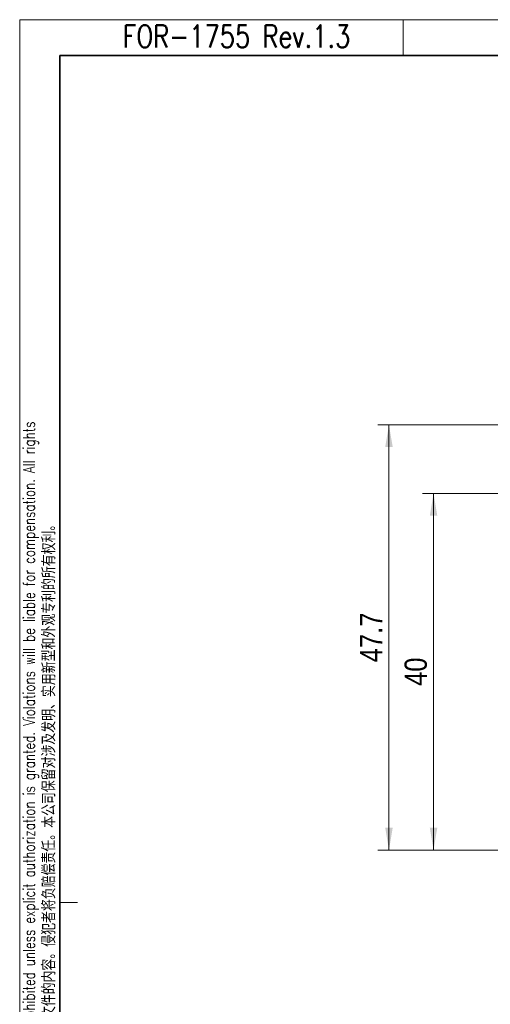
# Model space of a CAD drawing. Header units: millimetres. Extents: x 6 to 292, y 5 to 204.
# Tile 7 of 24: x 6 to 58, y 94 to 204. Entities that reach past the tile are written whole.
import ezdxf
from ezdxf.enums import TextEntityAlignment as Align

# ---------------------------------------------------------------- set-up
doc = ezdxf.new("R2010")
doc.units = ezdxf.units.MM
for name, color, linetype in [('TEXT', 7, 'Continuous'), ('图框', 7, 'Continuous'), ('尺寸层', 7, 'Continuous'), ('细实线', 7, 'Continuous'), ('轮廓线', 7, 'Continuous')]:
    doc.layers.add(name, color=color, linetype=linetype)
doc.styles.add('SEACAD_Arial_Narrow', font='ARIALN.TTF')
doc.styles.add('SEACAD_romans_shx', font='romans.shx')
doc.styles.add('SEACAD_Solid_Edge_ANSI', font='seans.ttf')
doc.dimstyles.new('DEGSON', dxfattribs={"dimtxt": 2.5, "dimasz": 2.5, "dimexe": 1.25, "dimexo": 0.75, "dimgap": 0.75, "dimtad": 1, "dimdsep": 46, "dimtxsty": 'SEACAD_Arial_Narrow', "dimblk1": '_SE_FILLED', "dimblk2": '_SE_FILLED', "dimsah": 1, "dimcen": 1.25, "dimadec": 1, "dimazin": 0, "dimtfac": 0.7, "dimtdec": 3, "dimtmove": 0, "dimatfit": 3, "dimfxl": 1, "dimtolj": 1, "dimarcsym": 0})

# ---------------------------------------------------------------- blocks, each defined once
blk = doc.blocks.new('DMBLK9')
at = {"layer": '尺寸层', "linetype": 'Continuous', "lineweight": 13}
for points in [[(51.5, 148.37), (52.34, 148.37), (51.92, 150.87)], [(51.5, 113.37), (51.92, 110.87), (52.34, 113.37)]]:
    blk.add_hatch(color=7, dxfattribs=at).paths.add_polyline_path(points)
at = {"layer": '尺寸层', "color": 7, "linetype": 'Continuous', "lineweight": 13}
for p, q in [((71.97, 150.87), (50.67, 150.87)), ((51.92, 150.87), (51.92, 110.87)), ((61.79, 110.87), (50.67, 110.87))]:
    blk.add_line(p, q, dxfattribs=at)
at = {"layer": '尺寸层', "color": 7, "linetype": 'Continuous', "lineweight": 13, "style": 'SEACAD_Arial_Narrow'}
blk.add_text('40', height=2.5, rotation=90, dxfattribs=at).set_placement((48.67, 129.28), align=Align.TOP_LEFT)
blk = doc.blocks.new('_SE_FILLED')
at = {"color": 0}
blk.add_line((0, 0), (-1, 0), dxfattribs=at)
blk.add_solid([(0, 0), (-1, -0.1665), (-1, 0.1665), (0, 0)], dxfattribs=at)
blk = doc.blocks.new('DMBLK10')
at = {"layer": '尺寸层', "linetype": 'Continuous', "lineweight": 13}
for points in [[(46.5, 156.07), (47.34, 156.07), (46.92, 158.57)], [(46.5, 113.37), (46.92, 110.87), (47.34, 113.37)]]:
    blk.add_hatch(color=7, dxfattribs=at).paths.add_polyline_path(points)
at = {"layer": '尺寸层', "color": 7, "linetype": 'Continuous', "lineweight": 13}
for p, q in [((94.39, 158.57), (45.67, 158.57)), ((46.92, 158.57), (46.92, 110.87)), ((61.79, 110.87), (45.67, 110.87))]:
    blk.add_line(p, q, dxfattribs=at)
at = {"layer": '尺寸层', "color": 7, "linetype": 'Continuous', "lineweight": 13, "style": 'SEACAD_Arial_Narrow'}
blk.add_text('47.7', height=2.5, rotation=90, dxfattribs=at).set_placement((43.67, 131.93), align=Align.TOP_LEFT)
blk = doc.blocks.new('A4-drawing_frame')
at = {"layer": '细实线', "color": 7, "linetype": 'Continuous', "lineweight": 13}
for p, q in [((-286.5, 199), (0, 199)), ((-286.5, 199), (-286.5, 0)), ((-243.5, 195), (-243.5, 199)), ((-280.03, 100), (-282.03, 100))]:
    blk.add_line(p, q, dxfattribs=at)
at = {"layer": '轮廓线', "color": 7, "linetype": 'Continuous', "lineweight": 35}
for q in [(-282, 5), (-5, 195)]:
    blk.add_line((-282, 195), q, dxfattribs=at)
at = {"layer": 'TEXT', "insert": (-262.18, 195.89), "char_height": 2.5, "width": 31.3347, "attachment_point": 8, "style": 'SEACAD_romans_shx'}
blk.add_mtext('{\\fromans|b0||i0||c0|p34;\\C7;\\H2.5;\\W0.8;FOR-1755 Rev.1.3}', dxfattribs=at)
at = {"layer": 'TEXT', "insert": (-286.1, 15), "char_height": 1.3, "width": 171.2178, "attachment_point": 1, "rotation": 90, "style": 'SEACAD_Solid_Edge_ANSI'}
blk.add_mtext('{\\fromans|b0||i0||c0|p34;\\C7;\\H1.3;\\W0.752;Transfer or duplication of this document as well as the utilization or communication of its contents are prohibited unless explicit authorization is granted. Violations will be liable for compensation. All rights      \\P}{\\fromans|b0||i0||c0|p34;\\C7;\\H1.3;\\W0.752;reserved for patent, utility model or designs registrations}{\\fromans|b0||i0||c0|p34;\\C7;\\H1.3;\\W0.752;.}{\\fSolid Edge ANSI|b0||i0||c0|p34;\\C7;\\H1.3;\\W0.752;  非给予明确授权，否则禁止转让、复制、利用、交流本文件的内容。侵犯者将负赔偿责任。本公司保留对涉及发明、实用新型和外观专利的所有权利。}', dxfattribs=at)

msp = doc.modelspace()

# ---------------------------------------------------------------- block references
at = {"layer": '图框', "color": 7}
msp.add_blockref('A4-drawing_frame', (292, 5), dxfattribs=at)

# ---------------------------------------------------------------- dimensions: what is measured, and where the dimension line sits
at = {"layer": '尺寸层', "color": 7, "linetype": 'Continuous', "lineweight": 13}
for base, p1, picture, middle in [((46.919, 110.869), (95.144, 158.569), 'DMBLK10', (46.919, 134.719)), ((51.919, 110.869), (72.721, 150.869), 'DMBLK9', (51.919, 130.869))]:
    dim = msp.add_linear_dim(base=base, p1=p1, p2=(62.54, 110.869), angle=90, text='\\A1;* <>', dimstyle='DEGSON', dxfattribs=at)
    dim.commit()
    dim.dimension.update_dxf_attribs({"geometry": picture, "text_midpoint": middle, "dimtype": 160})

doc.saveas('drawing.dxf')
